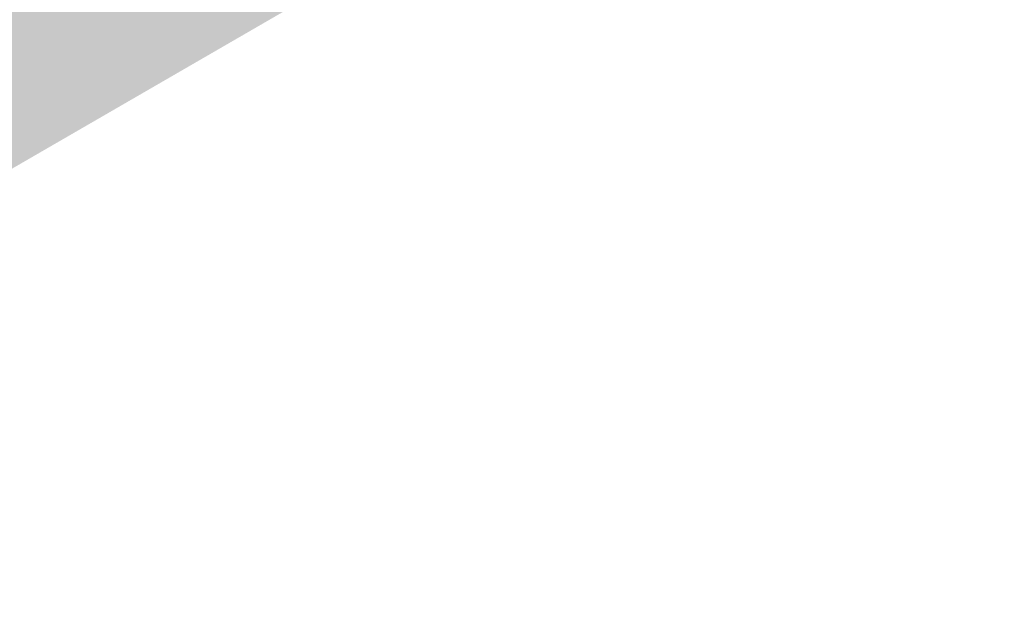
# Model space of a CAD drawing. Header units: metres. Extents: x 164696 to 183842, y 382615 to 387356.
# Tile 125 of 256: x 182575.44 to 182578.59, y 386564.03 to 386565.9. Entities that reach past the tile are written whole.
import ezdxf

# ---------------------------------------------------------------- set-up
doc = ezdxf.new("R2010")
doc.units = ezdxf.units.M
doc.layers.add('C3D-SURFACE_TINSURFACE', color=7, linetype='Continuous')

msp = doc.modelspace()

# ---------------------------------------------------------------- linework, layer by layer
at = {"layer": 'C3D-SURFACE_TINSURFACE', "color": 11, "linetype": 'Continuous', "lineweight": -3, "true_color": 0xff8585}
for points in [[(182568.1959, 386561.2424), (182576.4543, 386566.0214), (182578.5874, 386567.3298)], [(182568.1959, 386561.2424), (182578.5874, 386567.3298), (182578.0442, 386567.0472)], [(182568.1959, 386561.2424), (182578.0442, 386567.0472), (182577.7135, 386566.8689)], [(182568.1959, 386561.2424), (182577.7135, 386566.8689), (182573.2382, 386564.2616)]]:
    msp.add_solid(points, dxfattribs=at)
at = {"layer": 'C3D-SURFACE_TINSURFACE', "color": 1, "linetype": 'Continuous', "lineweight": -3, "true_color": 0xe60000}
for points in [[(182577.7135, 386566.8689), (182576.5008, 386566.2152), (182573.2382, 386564.2616)], [(182574.3079, 386564.9893), (182573.2382, 386564.2616), (182576.5008, 386566.2152)], [(182573.9584, 386564.8322), (182574.3079, 386564.9893), (182576.5008, 386566.2152)], [(182573.9584, 386564.8322), (182576.5008, 386566.2152), (182574.7055, 386565.2772)], [(182575.3248, 386565.9737), (182574.7055, 386565.2772), (182576.5008, 386566.2152)]]:
    msp.add_solid(points, dxfattribs=at)

doc.saveas('drawing.dxf')
